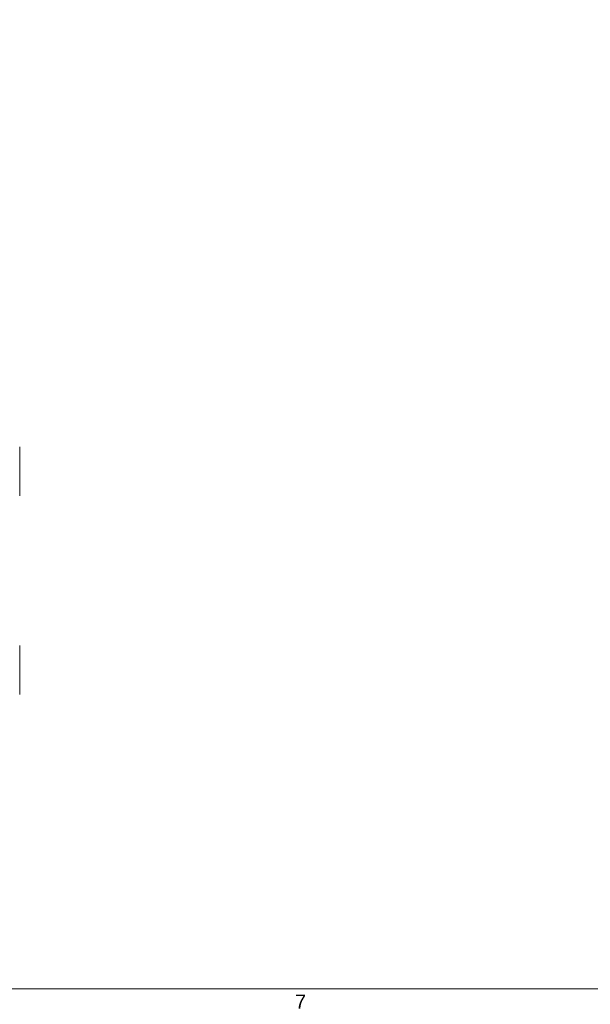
# Model space of a CAD drawing. Header units: inches. Extents: x 0.3 to 84.8, y 1.5 to 53.5.
# Tile 10 of 107: x 11.2 to 20.8, y 2.2 to 18.8. Entities that reach past the tile are written whole.
import ezdxf

# ---------------------------------------------------------------- set-up
doc = ezdxf.new("R2010")
doc.units = ezdxf.units.IN
doc.header["$LTSCALE"] = 2.5
doc.header["$MEASUREMENT"] = 0
doc.layers.add('Border (ANSI)', color=7, linetype='Continuous', lineweight=9)
doc.layers.add('Visible (ANSI)', color=7, linetype='Continuous', lineweight=18)
doc.styles.add('Note Text (ANSI)', font='arial.ttf')

# ---------------------------------------------------------------- blocks, each defined once
blk = doc.blocks.new('Borders Default Border')
at = {"layer": 'Border (ANSI)', "flags": 128}
blk.add_lwpolyline([(0.5, 1), (0.5, 21), (33.5, 21), (33.5, 1), (0.5, 1)], dxfattribs=at)
at = {"layer": 'Border (ANSI)', "insert": (6.3447, 0.865), "char_height": 0.095, "attachment_point": 7, "style": 'Note Text (ANSI)'}
blk.add_mtext('7', dxfattribs=at)

msp = doc.modelspace()

# ---------------------------------------------------------------- linework, layer by layer
at = {"layer": 'Visible (ANSI)'}
for p, q in [((11.2202, 10.7972), (11.2202, 11.6222)), ((11.2202, 7.4527), (11.2202, 8.2777))]:
    msp.add_line(p, q, dxfattribs=at)

# ---------------------------------------------------------------- block references
at = {"xscale": 2.5, "yscale": 2.5, "zscale": 2.5}
msp.add_blockref('Borders Default Border', (0, 0), dxfattribs=at)

doc.saveas('drawing.dxf')
